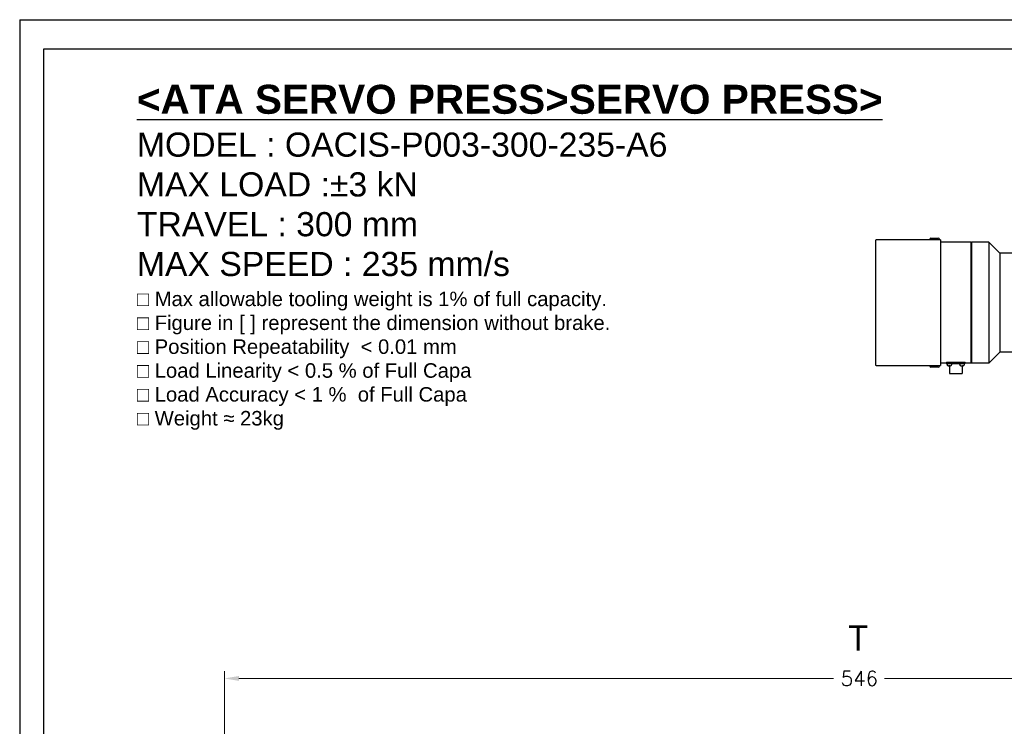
# Model space of a CAD drawing. Extents: x -428 to 763, y 561 to 1437.
# Tile 3 of 12: x -428 to -21, y 1145 to 1437. Entities that reach past the tile are written whole.
import ezdxf

# ---------------------------------------------------------------- set-up
doc = ezdxf.new("R2010")
doc.units = 0
doc.header["$LTSCALE"] = 25.4
doc.linetypes.add('CHAIN', pattern=[0.3543, 0.2362, -0.0295, 0.0591, -0.0295])
doc.layers.get('0').update_dxf_attribs({"linetype": 'CONTINUOUS'})
doc.layers.get('Defpoints').update_dxf_attribs({"linetype": 'CONTINUOUS'})
doc.layers.add('ATA-DIM', color=252, linetype='CONTINUOUS', lineweight=25)
doc.layers.add('ATA-SECTION', color=3, linetype='CHAIN', lineweight=40)
doc.layers.add('ATA-TEXT', color=7, linetype='CONTINUOUS')
doc.styles.get("Standard").update_dxf_attribs({"font": 'simplex.shx'})
doc.styles.add('레이블 텍스트 (ISO)', font='tahoma.ttf')
doc.styles.add('주 문자 (ISO)', font='arial.ttf')
doc.dimstyles.new('ata_A0', dxfattribs={"dimtxt": 6, "dimasz": 6, "dimexe": 3, "dimexo": 3, "dimgap": 3, "dimtad": 0, "dimtih": 1, "dimtoh": 1, "dimdec": 6, "dimdsep": 46, "dimtxsty": 'Standard', "dimcen": 0, "dimclrd": 252, "dimclre": 252, "dimclrt": 4, "dimadec": 6, "dimazin": 2, "dimtfac": 1, "dimtdec": 6, "dimtofl": 0, "dimtmove": 0, "dimatfit": 3, "dimfxl": 0, "dimtolj": 1, "dimtzin": 0, "dimlwd": 0, "dimlwe": 0, "dimarcsym": 0})

# ---------------------------------------------------------------- blocks, each defined once
blk = doc.blocks.new('*D8402')
at = {"layer": 'ATA-DIM', "color": 252, "lineweight": 0}
for p, q in [((-343.65, 1040.87), (-343.65, 1167.37)), ((202.35, 967.37), (202.35, 1167.37)), ((-337.65, 1164.37), (-91.43, 1164.37)), ((196.35, 1164.37), (-70.37, 1164.37))]:
    blk.add_line(p, q, dxfattribs=at)
at = {"layer": 'ATA-DIM', "color": 252}
for points in [[(-337.65, 1165.37), (-337.65, 1163.37), (-343.65, 1164.37)], [(196.35, 1163.37), (196.35, 1165.37), (202.35, 1164.37)]]:
    blk.add_solid(points, dxfattribs=at)
at = {"layer": 'Defpoints', "color": 0}
for p in [(202.35, 1164.37), (-343.65, 1037.87), (202.35, 964.37)]:
    blk.add_point(p, dxfattribs=at)
at = {"layer": 'ATA-DIM', "color": 4, "insert": (-88.43, 1167.37), "char_height": 6, "attachment_point": 1}
blk.add_mtext('\\A1;546', dxfattribs=at)
blk = doc.blocks.new('ata-Border-A0-002')
at = {"color": 253, "ltscale": 0.5}
for q in [(1189, 841), (0, 0)]:
    blk.add_line((0, 841), q, dxfattribs=at)
for p, q in [((10, 829), (1179, 829)), ((10, 12), (10, 829))]:
    blk.add_line(p, q)

msp = doc.modelspace()

# ---------------------------------------------------------------- linework, layer by layer
for p, q in [((-74.0828919, 1345.607349), (-74.0828919, 1294.107349)), ((-47.0828919, 1345.857349), (-73.8328919, 1345.857349)), ((-51.5828919, 1346.107349), (-51.5828919, 1345.857349)), ((-51.0828919, 1346.607349), (-48.0828919, 1346.607349)), ((-47.5828919, 1346.107349), (-47.5828919, 1345.857349)), ((-47.0828919, 1345.857349), (-47.0828919, 1345.607349)), ((-47.0828919, 1345.607349), (-47.0828919, 1294.107349)), ((-34.5828919, 1344.857349), (-47.0828919, 1344.857349)), ((-34.5828919, 1344.607349), (-34.3328919, 1344.857349)), ((-34.5828919, 1344.857349), (-34.5828919, 1294.857349)), ((-27.0828919, 1344.857349), (-34.3328919, 1344.857349)), ((-34.3328919, 1344.857349), (-34.3328919, 1294.857349)), ((-22.5828919, 1340.357349), (-27.0828919, 1344.857349)), ((-27.0828919, 1344.857349), (-27.0828919, 1294.857349)), ((-22.5828919, 1340.357349), (-22.5828919, 1299.357349)), ((188.9171081, 1340.357349), (-22.5828919, 1340.357349)), ((-22.5828919, 1299.357349), (-27.0828919, 1294.857349)), ((-15.0828919, 1299.357349), (-22.5828919, 1299.357349)), ((-73.8328919, 1293.857349), (-47.0828919, 1293.857349)), ((-51.5828919, 1293.607349), (-51.5828919, 1293.857349)), ((-48.0828919, 1293.107349), (-51.0828919, 1293.107349)), ((-47.5828919, 1293.607349), (-47.5828919, 1293.857349)), ((-44.7078919, 1294.857349), (-47.0828919, 1294.857349)), ((-47.0828919, 1294.107349), (-47.0828919, 1293.857349)), ((-44.7078919, 1295.257349), (-44.7078919, 1294.857349)), ((-44.7078919, 1295.257349), (-36.9578919, 1295.257349)), ((-44.5828919, 1295.257349), (-44.5828919, 1294.507349)), ((-43.5828919, 1294.507349), (-44.5828919, 1294.507349)), ((-44.4327497, 1294.2199725), (-44.4578919, 1294.507349)), ((-43.9393371, 1293.7830401), (-43.938945, 1293.7830401)), ((-38.0828919, 1294.507349), (-43.5828919, 1294.507349)), ((-43.5290972, 1293.7830401), (-43.3866866, 1293.7830401)), ((-43.4578919, 1293.7830401), (-43.4578919, 1290.507349)), ((-42.9768388, 1293.7830401), (-42.9764467, 1293.7830401)), ((-42.4830341, 1294.2199725), (-42.4578919, 1294.507349)), ((-39.1827497, 1294.2199725), (-39.2078919, 1294.507349)), ((-38.6893371, 1293.7830401), (-38.688945, 1293.7830401)), ((-38.2790972, 1293.7830401), (-38.1366866, 1293.7830401)), ((-38.2078919, 1293.7830401), (-38.2078919, 1290.507349)), ((-37.0828919, 1294.507349), (-38.0828919, 1294.507349)), ((-37.7268388, 1293.7830401), (-37.7264467, 1293.7830401)), ((-37.2330341, 1294.2199725), (-37.2078919, 1294.507349)), ((-37.0828919, 1294.507349), (-37.0828919, 1295.257349)), ((-36.9578919, 1294.857349), (-36.9578919, 1295.257349)), ((-34.5828919, 1294.857349), (-36.9578919, 1294.857349)), ((-34.5828919, 1295.107349), (-34.3328919, 1294.857349)), ((-27.0828919, 1294.857349), (-34.3328919, 1294.857349)), ((-43.4578919, 1290.507349), (-38.2078919, 1290.507349))]:
    msp.add_line(p, q)
for centre, radius, start, end in [((-73.8328919, 1345.607349), 0.25, 90, 180), ((-51.0828919, 1346.107349), 0.5, 90, 180), ((-48.0828919, 1346.107349), 0.5, 0, 90), ((-73.8328919, 1294.107349), 0.25, 180, 270), ((-51.0828919, 1293.607349), 0.5, 180, 270), ((-48.0828919, 1293.607349), 0.5, 270, 0), ((-44.0342718, 1294.2548348), 0.4, 185, 241.293917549), ((-43.4578919, 1295.307349), 1.6, 241.293917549, 252.130594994), ((-43.9393371, 1293.8140401), 0.031, 252.130594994, 270), ((-42.9764467, 1293.8140401), 0.031, 270, 287.869405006), ((-43.4578919, 1295.307349), 1.6, 287.869405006, 298.706082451), ((-42.881512, 1294.2548348), 0.4, 298.706082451, 355), ((-38.7842718, 1294.2548348), 0.4, 185, 241.293917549), ((-38.2078919, 1295.307349), 1.6, 241.293917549, 252.130594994), ((-38.6893371, 1293.8140401), 0.031, 252.130594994, 270), ((-37.7264467, 1293.8140401), 0.031, 270, 287.869405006), ((-38.2078919, 1295.307349), 1.6, 287.869405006, 298.706082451), ((-37.631512, 1294.2548348), 0.4, 298.706082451, 355)]:
    msp.add_arc(centre, radius, start, end)
for centre, major_axis, ratio, start_param, end_param in [((-43.4566275, 1295.3030171), (-1.5351745, -0.4480723), 0.9958698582, 0.9783409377, 1.1917467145), ((-43.4083933, 1295.3030171), (-0.139427, -1.5931383), 0.0254382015, 0.0961787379, 0.3095845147), ((-43.5073905, 1295.3030171), (0.139427, -1.5931383), 0.0254382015, 5.9736007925, 6.1870065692), ((-43.4591563, 1295.3030171), (-1.5351745, 0.4480723), 0.9958698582, 1.9498459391, 2.1632517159), ((-38.2066275, 1295.3030171), (-1.5351745, -0.4480723), 0.9958698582, 0.9783409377, 1.1917467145), ((-38.1583933, 1295.3030171), (-0.139427, -1.5931383), 0.0254382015, 0.0961787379, 0.3095845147), ((-38.2573905, 1295.3030171), (0.139427, -1.5931383), 0.0254382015, 5.9736007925, 6.1870065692), ((-38.2091563, 1295.3030171), (-1.5351745, 0.4480723), 0.9958698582, 1.9498459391, 2.1632517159)]:
    msp.add_ellipse(centre, major_axis=major_axis, ratio=ratio, start_param=start_param, end_param=end_param)
for points in [[(-43.5432841, 1293.716901), (-43.5435734, 1293.7160963), (-43.5455721, 1293.7154061), (-43.5530515, 1293.7145138), (-43.5585323, 1293.7143116), (-43.5710162, 1293.7143711), (-43.5788522, 1293.714637), (-43.5947359, 1293.7155789), (-43.6026114, 1293.7161928), (-43.6101525, 1293.716901)], [(-43.3056313, 1293.716901), (-43.3141991, 1293.7160963), (-43.3233048, 1293.7154061), (-43.3399754, 1293.7145138), (-43.3475403, 1293.7143116), (-43.3594116, 1293.7143711), (-43.3645069, 1293.714637), (-43.37069, 1293.7155789), (-43.3722451, 1293.7161928), (-43.3724997, 1293.716901)], [(-38.2932841, 1293.716901), (-38.2935734, 1293.7160963), (-38.2955721, 1293.7154061), (-38.3030515, 1293.7145138), (-38.3085323, 1293.7143116), (-38.3210162, 1293.7143711), (-38.3288522, 1293.714637), (-38.3447359, 1293.7155789), (-38.3526114, 1293.7161928), (-38.3601525, 1293.716901)], [(-38.0556313, 1293.716901), (-38.0641991, 1293.7160963), (-38.0733048, 1293.7154061), (-38.0899754, 1293.7145138), (-38.0975403, 1293.7143116), (-38.1094116, 1293.7143711), (-38.1145069, 1293.714637), (-38.12069, 1293.7155789), (-38.1222451, 1293.7161928), (-38.1224997, 1293.716901)]]:
    msp.add_open_spline(points, degree=3, knots=[0, 0, 0, 0, 0.005166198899, 0.005166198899, 0.010332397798, 0.010332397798, 0.015502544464, 0.015502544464, 0.019974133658, 0.019974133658, 0.019974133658, 0.019974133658])

# ---------------------------------------------------------------- block references
msp.add_blockref('ata-Border-A0-002', (-428.3875496, 595.9386921))

# ---------------------------------------------------------------- texts
at = {"layer": 'ATA-SECTION', "insert": (-85.0304485, 1175.8882492), "char_height": 10.4999995, "attachment_point": 7, "style": '레이블 텍스트 (ISO)'}
msp.add_mtext('T', dxfattribs=at)
at = {"layer": 'ATA-TEXT', "color": 7, "insert": (-379.8816656, 1410.0077596), "char_height": 3.5, "attachment_point": 1, "line_spacing_factor": 0.987388, "style": '주 문자 (ISO)'}
msp.add_mtext('{\\fArial|b1|i0|c129|p34;\\H3.42860x;\\L<ATA SERVO PRESS>SERVO PRESS>}\\P{\\fArial|b0|i0|c129|p34;\\H2.85705x;MODEL : OACIS-P003-300-235-A}{\\fArial|b0|i0|c0|p34;\\H2.85705x;6}\\P{\\fArial|b0|i0|c129|p34;\\H2.85705x;MAX LOAD :±3 kN}\\P{\\fArial|b0|i0|c129|p34;\\H2.85705x;TRAVEL : 300 mm}\\P{\\fArial|b0|i0|c129|p34;\\H2.85705x;MAX SPEED : 235 mm/s}\\P{\\fArial|b0|i0|c129|p34;\\H1.71423x;□ Max allowable tooling weight is 1% of full capacity.}\\P{\\fArial|b0|i0|c129|p34;\\H1.71423x;□ Figure in [ ] represent the dimension without brake.}\\P{\\fArial|b0|i0|c129|p34;\\H1.71423x;□ Position Repeatability  }{\\fArial|b0|i0|c129|p34;\\H1.71423x;<}{\\fArial|b0|i0|c129|p34;\\H1.71423x; 0.01 mm}\\P{\\fArial|b0|i0|c129|p34;\\H1.71423x;□ Load Linearity }{\\fArial|b0|i0|c129|p34;\\H1.71423x;<}{\\fArial|b0|i0|c129|p34;\\H1.71423x; 0.5 % of Full Capa}\\P{\\fArial|b0|i0|c129|p34;\\H1.71423x;□ Load Accuracy }{\\fArial|b0|i0|c129|p34;\\H1.71423x;<}{\\fArial|b0|i0|c129|p34;\\H1.71423x; 1 %  of Full Capa}\\P{\\fArial|b0|i0|c129|p34;\\H1.71423x;□ Weight }{\\fArial|b0|i0|c0|p34;\\H1.71423x;≈}{\\fArial|b0|i0|c129|p34;\\H1.71423x; 23kg}', dxfattribs=at)

# ---------------------------------------------------------------- dimensions: what is measured, and where the dimension line sits
at = {"layer": 'ATA-DIM'}
dim = msp.add_linear_dim(base=(202.345530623, 1164.367468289), p1=(-343.654469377, 1037.867468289), p2=(202.345530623, 964.367468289), angle=180, dimstyle='ata_A0', override={"dimtol": 0, "dimlim": 0, "dimtp": 0, "dimtm": 0, "dimtfac": 0.571429, "dimtdec": 2, "dimtolj": 1, "dimtzin": 0}, dxfattribs=at)
dim.commit()
dim.dimension.update_dxf_attribs({"geometry": '*D8402', "text_midpoint": (-80.904469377, 1164.367468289), "dimtype": 160})

doc.saveas('drawing.dxf')
